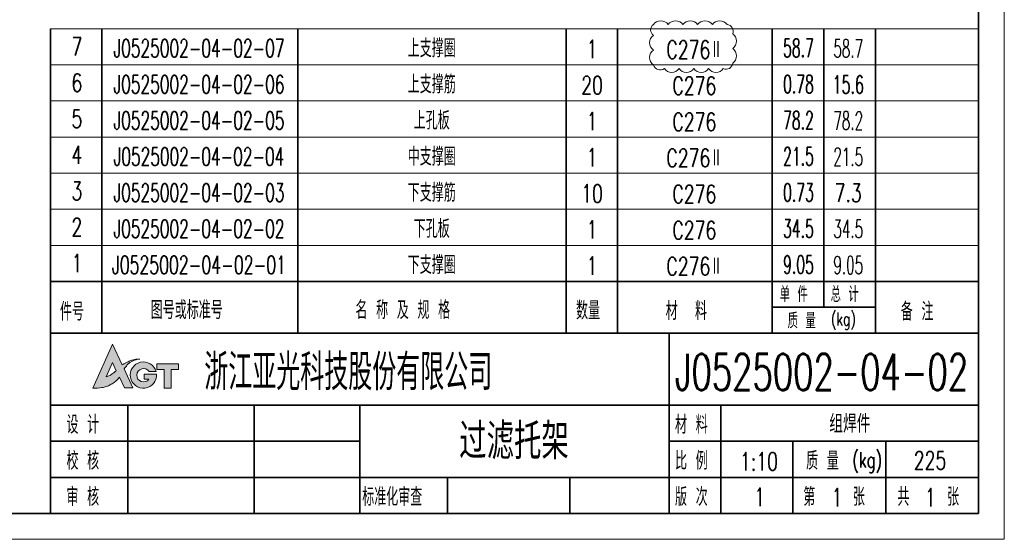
# Model space of a CAD drawing. Header units: millimetres. Extents: x -250 to 3950, y -50 to 2920.
# Tile 5 of 8: x 2040 to 3950, y -50 to 958. Entities that reach past the tile are written whole.
import ezdxf
from ezdxf.enums import TextEntityAlignment as Align

# ---------------------------------------------------------------- set-up
doc = ezdxf.new("R2010")
doc.units = ezdxf.units.MM
doc.header["$LTSCALE"] = 3
doc.linetypes.add('DASHED', pattern=[19.05, 12.7, -6.35])
doc.layers.add('YGJ不打印图层', color=250, linetype='Continuous', lineweight=35, plot=False)
for name, color, linetype, lineweight in [('YGJ波浪线', 3, 'Continuous', 15), ('YGJ粗实线', 7, 'Continuous', 35), ('YGJ细实线', 3, 'Continuous', 15), ('YGJ细虚线', 2, 'DASHED', 15)]:
    doc.layers.add(name, color=color, linetype=linetype, lineweight=lineweight)
doc.styles.add('标准', font='romans.shx', dxfattribs={"width": 0.7, "bigfont": 'hzdx.shx'})

# ---------------------------------------------------------------- blocks, each defined once
blk = doc.blocks.new('*U142')
at = {"layer": 'YGJ粗实线'}
for p in [(390, 287), (0, 0)]:
    blk.add_line(p, (390, 0), dxfattribs=at)
at = {"layer": 'YGJ细实线'}
for p in [(395, 292), (-25, -5)]:
    blk.add_line(p, (395, -5), dxfattribs=at)
blk = doc.blocks.new('图标')
at = {"layer": 'YGJ细实线', "true_color": 0x0194a4}
h = blk.add_hatch(color=134, dxfattribs=at)
h.dxf.hatch_style = 1
edge = h.paths.add_edge_path()
edge.add_line((3171, -778.12), (3171.97, -780.18))
edge.add_line((3171.97, -780.18), (3173.62, -780.18))
edge.add_line((3173.62, -780.18), (3171.94, -776.47))
edge.add_spline(control_points=[(3171.94, -776.47), (3172.04, -776.33), (3172.28, -776.01), (3172.66, -775.54), (3173.17, -775.17), (3173.69, -774.88), (3174.3, -774.67), (3174.74, -774.61), (3174.99, -774.57)], knot_values=[0, 0, 0, 0, 0.506127, 1.21303, 1.808166, 2.393737, 2.961146, 3.730688, 3.730688, 3.730688, 3.730688], degree=3, periodic=0)
edge.add_spline(control_points=[(3174.99, -774.57), (3174.82, -774.57), (3174.47, -774.56), (3173.96, -774.65), (3173.44, -774.78), (3172.96, -774.98), (3172.46, -775.19), (3172.01, -775.44), (3171.7, -775.62), (3171.54, -775.71)], knot_values=[0, 0, 0, 0, 0.51474, 1.050592, 1.532108, 2.126606, 2.609842, 3.144291, 3.68733, 3.68733, 3.68733, 3.68733], degree=3, periodic=0)
edge.add_line((3171.54, -775.71), (3169.66, -771.68))
edge.add_line((3169.66, -771.68), (3165.83, -780.24))
edge.add_spline(control_points=[(3165.83, -780.24), (3166.43, -780.23), (3167.33, -780.21), (3168.46, -779.89), (3169.27, -779.6), (3169.96, -779.12), (3170.58, -778.65), (3170.88, -778.27), (3171, -778.12)], knot_values=[0, 0, 0, 0, 1.794018, 2.686483, 3.50397, 4.356695, 5.212459, 5.80159, 5.80159, 5.80159, 5.80159], degree=3, periodic=0)
edge = h.paths.add_edge_path(flags=16)
edge.add_spline(control_points=[(3170.4, -776.84), (3170.28, -776.94), (3170.07, -777.1), (3169.76, -777.36), (3169.45, -777.56), (3169.12, -777.78), (3168.79, -777.93), (3168.56, -777.98), (3168.46, -778.01)], knot_values=[0, 0, 0, 0, 0.461656, 0.781514, 1.214544, 1.57739, 1.966104, 2.284035, 2.284035, 2.284035, 2.284035], degree=3, periodic=0)
edge.add_line((3168.46, -778.01), (3169.69, -775.27))
edge.add_line((3169.69, -775.27), (3170.4, -776.84))
h = blk.add_hatch(color=134, dxfattribs=at)
h.dxf.hatch_style = 1
h.paths.add_polyline_path([(3178.21, -777.51), (3175.84, -777.51), (3175.84, -778.49), (3176.72, -778.49, -3.223034), (3176.78, -777.02), (3178.12, -777.02, 2.021246), (3175.66, -780.24, 0.434957)])
h = blk.add_hatch(color=134, dxfattribs=at)
h.dxf.hatch_style = 1
h.paths.add_polyline_path([(3178.27, -776.35), (3178.27, -776.62), (3179.71, -776.62), (3179.71, -780.24), (3181.02, -780.24), (3181.02, -776.62), (3182.47, -776.62), (3182.47, -775.51), (3178.27, -775.51)])
at = {"layer": 'YGJ细实线', "color": 134, "true_color": 0x0194a4}
for p, q in [((3165.83, -780.24), (3169.66, -771.68)), ((3171.54, -775.71), (3169.66, -771.68)), ((3168.46, -778.01), (3169.69, -775.27)), ((3170.4, -776.84), (3169.69, -775.27)), ((3173.62, -780.18), (3171.94, -776.47)), ((3176.78, -777.02), (3178.12, -777.02)), ((3178.27, -775.51), (3182.47, -775.51)), ((3178.27, -775.51), (3178.27, -776.35)), ((3178.27, -775.51), (3178.27, -776.62)), ((3178.27, -776.62), (3179.71, -776.62)), ((3179.71, -776.62), (3179.71, -780.24)), ((3181.02, -776.62), (3182.47, -776.62)), ((3181.02, -776.62), (3181.02, -780.24)), ((3182.47, -775.51), (3182.47, -776.62)), ((3171.97, -780.18), (3171, -778.12)), ((3175.84, -778.49), (3175.84, -777.51)), ((3175.84, -777.51), (3178.21, -777.51)), ((3175.84, -778.49), (3176.72, -778.49)), ((3171.97, -780.18), (3173.62, -780.18)), ((3179.71, -780.24), (3181.02, -780.24))]:
    blk.add_line(p, q, dxfattribs=at)
for centre, radius, start, end in [((3175.66, -777.69), 2.55, 15.2946, 4.0279), ((3175.68, -777.72), 1.3, 32.4416, 323.4921)]:
    blk.add_arc(centre, radius, start, end, dxfattribs=at)
for points in [[(3171.54, -775.71), (3172.01, -775.44), (3172.48, -775.19), (3172.92, -774.99), (3173.48, -774.78), (3173.95, -774.66), (3174.48, -774.58), (3174.99, -774.57)], [(3174.99, -774.57), (3174.23, -774.71), (3173.7, -774.9), (3173.18, -775.17), (3172.71, -775.53), (3172.24, -776.07), (3171.94, -776.47)], [(3168.46, -778.01), (3168.77, -777.92), (3169.12, -777.77), (3169.43, -777.57), (3169.79, -777.33), (3170.03, -777.13), (3170.4, -776.84)], [(3171, -778.12), (3170.62, -778.57), (3169.96, -779.12), (3169.24, -779.58), (3168.48, -779.88), (3167.62, -780.11), (3165.83, -780.24)]]:
    blk.add_spline(points, degree=3, dxfattribs=at)
blk = doc.blocks.new('HC_BTL_BLK')
at = {"layer": 'YGJ不打印图层'}
for p, q in [((-140.5, 21), (-140.5, 0)), ((-79.27, 7), (-79.27, 0))]:
    blk.add_line(p, q, dxfattribs=at)
at = {"layer": 'YGJ粗实线'}
for p, q in [((-180, 35), (0, 35)), ((-180, 35), (-180, 0)), ((-60, 35), (-60, 0)), ((0, 0), (0, 35)), ((-180, 21), (-60, 21)), ((-165, 21), (-165, 0)), ((-120, 21), (-120, 0)), ((-60, 21), (0, 21)), ((-50, 7), (-50, 21)), ((-120, 14), (-180, 14)), ((0, 14), (-60, 14)), ((-36, 7), (-36, 14)), ((-18, 7), (-18, 14)), ((-120, 7), (-180, 7)), ((-60, 7), (-120, 7)), ((-103, 7), (-103, 0)), ((0, 7), (-60, 7)), ((-60, 7), (-60, 0)), ((-60, 7), (-60, 0)), ((-50, 0), (-50, 7)), ((-36, 0), (-36, 7)), ((-18, 0), (-18, 7)), ((-180, 0), (0, 0))]:
    blk.add_line(p, q, dxfattribs=at)
at = {"layer": 'YGJ细实线'}
blk.add_blockref('图标', (-3337.63, 804.53), dxfattribs=at)
at = {"layer": 'YGJ粗实线', "style": '标准', "width": 0.7}
for s, height, p in [('设 计', 3.5, (-176.89, 15.48)), ('材 料', 3.5, (-58.86, 15.48)), ('校 核', 3.5, (-176.89, 8.48)), ('比 例', 3.5, (-58.86, 8.48)), ('质 量', 3.5, (-33.44, 8.48)), ('(kg)', 3, (-24.46, 8.9)), ('审 核', 3.5, (-176.89, 1.48)), ('标准化审查', 3.5, (-119.53, 1.48)), ('版 次', 3.5, (-58.86, 1.48)), ('第    张', 3.5, (-33.99, 1.48)), ('共    张', 3.5, (-15.73, 1.48))]:
    blk.add_text(s, height=height, dxfattribs=at).set_placement(p)
at = {"layer": 'YGJ粗实线', "style": '标准'}
for tag, p, width in [('设计', (-163.61, 15.42), 0.7), ('设计日期', (-139.9, 15.53), 0.5), ('校核', (-163.62, 8.27), 0.7), ('校核日期', (-139.91, 8.15), 0.5), ('审核', (-163.9, 1.17), 0.7), ('审核日期', (-139.93, 1.47), 0.5), ('标准化', (-102.02, 1.32), 0.7), ('标准化日期', (-78.22, 1.4), 0.5)]:
    blk.add_attdef(tag, p, '', height=3.5, dxfattribs=dict(at, width=width))
at = {"layer": 'YGJ细虚线', "style": '标准', "width": 0.7}
blk.add_text('浙江亚光科技股份有限公司', height=7, dxfattribs=at).set_placement((-150.17, 23.91))
at = {"layer": 'YGJ细虚线', "style": '标准'}
blk.add_attdef('图样代号', text='', height=7, dxfattribs=at).set_placement((-58.84, 23.93), (-2.02, 23.93), align=Align.FIT)
at = {"layer": 'YGJ细虚线', "color": 2, "style": '标准'}
blk.add_attdef('材料名称', text='', height=3.5, dxfattribs=at).set_placement((-48.51, 15.65), (-1.4, 15.65), align=Align.FIT)
at = {"layer": 'YGJ细虚线', "style": '标准'}
blk.add_attdef('图样名称', text='', height=7, rotation=359.9203, dxfattribs=at).set_placement((-118.11, 10.54), (-62.08, 10.46), align=Align.FIT)
at = {"layer": 'YGJ细虚线', "style": '标准', "width": 0.7}
for tag, p in [('比例', (-42.58, 8.34)), ('版本号', (-42.46, 1.45)), ('页码', (-27.44, 1.39)), ('页数', (-9.32, 1.39))]:
    blk.add_attdef(tag, text='', height=3.5, dxfattribs=at).set_placement(p, align=Align.CENTER)
at = {"layer": 'YGJ细虚线', "color": 2, "style": '标准', "width": 0.7}
blk.add_attdef('重量', text='', height=3.5, dxfattribs=at).set_placement((-9.41, 8.55), align=Align.CENTER)
blk = doc.blocks.new('mx$INVTITLE')
at = {"layer": 'YGJ粗实线'}
for p, q in [((0, 10), (-180, 10)), ((-180, 0), (-180, 10)), ((-170, 0), (-170, 10)), ((-132, 0), (-132, 10)), ((-80, 0), (-80, 10)), ((-70, 0), (-70, 10)), ((-40, 0), (-40, 10)), ((-30, 10), (-30, 5)), ((-20, 0), (-20, 10)), ((0, 0), (0, 10)), ((-20, 5), (-40, 5)), ((-180, 0), (0, 0))]:
    blk.add_line(p, q, dxfattribs=at)
at = {"layer": 'YGJ细虚线', "style": '标准', "width": 0.7}
for s, height, p in [('单 件', 3, (-38.56, 6)), ('总 计', 3, (-28.68, 6)), ('件号', 3.5, (-178.15, 2.41)), ('图号或标准号', 3.5, (-160.55, 2.7)), ('名 称 及 规 格', 3.5, (-120.84, 2.7)), ('数量', 3.5, (-78.06, 2.61)), ('材  料', 3.5, (-60.68, 2.54)), ('备 注', 3.5, (-15.07, 2.41)), ('质 量', 3, (-37.01, 0.89)), ('(kg)', 2.5, (-28.62, 1.48))]:
    blk.add_text(s, height=height, dxfattribs=at).set_placement(p)
blk = doc.blocks.new('mx')
for p, q in [((-170, 0), (-170, 7)), ((-132, 0), (-132, 7)), ((-80, 0), (-80, 7)), ((-70, 0), (-70, 7)), ((-40, 0), (-40, 7)), ((-30, 0), (-30, 7)), ((-20, 0), (-20, 7)), ((0, 0), (0, 7))]:
    blk.add_line(p, q)
at = {"layer": 'YGJ粗实线'}
blk.add_line((-180, 0), (-180, 7), dxfattribs=at)
at = {"layer": 'YGJ细实线'}
for p, q in [((0, 7), (-180, 7)), ((0, 0), (-180, 0))]:
    blk.add_line(p, q, dxfattribs=at)
at = {"layer": 'YGJ细虚线', "style": '标准', "width": 0.7}
for tag, p in [('序号', (-174.87, 1.79)), ('数量', (-74.95, 1.3)), ('单重', (-34.93, 1.51)), ('总重', (-25.27, 1.42))]:
    blk.add_attdef(tag, text='', height=3.5, dxfattribs=at).set_placement(p, align=Align.CENTER)
at = {"layer": 'YGJ细虚线', "style": '标准'}
for tag, p, p2 in [('图号或标准号', (-169.36, 1.46), (-133.02, 1.46)), ('名称及规格型号', (-130.92, 1.46), (-81.17, 1.46)), ('材料', (-69.2, 1.19), (-41.03, 1.19)), ('备注', (-19.06, 1.51), (-0.99, 1.51))]:
    blk.add_attdef(tag, text='', height=3.5, dxfattribs=at).set_placement(p, p2, align=Align.FIT)

msp = doc.modelspace()

# ---------------------------------------------------------------- linework, layer by layer
at = {"layer": 'YGJ细实线'}
msp.add_lwpolyline([(3269.474, 948.019, -0.5206), (3298.045, 948.019, -0.5206), (3326.616, 948.019, -0.5206), (3355.187, 948.019, -0.5206), (3383.758, 948.019, -0.5206), (3412.329, 948.019, -0.5206), (3423.165, 930.283, -0.5206), (3423.165, 901.712, -0.5206), (3423.165, 873.141, -0.5206), (3405.011, 862.725, -0.5206), (3376.44, 862.725, -0.5206), (3347.869, 862.725, -0.5206), (3319.298, 862.725, -0.5206), (3290.727, 862.725, -0.5206), (3269.474, 870.043, -0.5206), (3269.474, 898.614, -0.5206), (3269.474, 927.185, -0.5206), (3269.474, 948.019, -0.5206)], format="xyb", close=True, dxfattribs=at)

# ---------------------------------------------------------------- block references
at = {"layer": 'YGJ波浪线', "ltscale": 0.833333, "xscale": 10, "yscale": 10, "zscale": 10}
msp.add_blockref('*U142', (0, 0), dxfattribs=at)
at = {"layer": 'YGJ波浪线', "xscale": 10, "yscale": 10, "zscale": 10}
msp.add_blockref('mx$INVTITLE', (3900, 350), dxfattribs=at)
at = {"layer": 'YGJ波浪线', "ltscale": 0.833333}
ref = msp.add_blockref('HC_BTL_BLK', (3900, 0), dxfattribs=dict(at, xscale=10, yscale=10, zscale=10))
ref.add_attrib('图样名称', '过滤托架', dxfattribs={"layer": 'YGJ细虚线', "height": 70, "rotation": 359.920282, "style": '标准', "width": 0.8}).set_placement((2999.042, 105.015), align=Align.CENTER)
ref.add_attrib('图样代号', 'J0525002-04-02', dxfattribs={"layer": 'YGJ细虚线', "height": 70, "style": '标准', "width": 0.59805}).set_placement((3311.609, 239.321), (3879.756, 239.321), align=Align.FIT)
ref.add_attrib('比例', '1:10', dxfattribs={"layer": 'YGJ细虚线', "height": 35, "style": '标准', "width": 0.7}).set_placement((3474.219, 83.398), align=Align.CENTER)
ref.add_attrib('页码', '1', dxfattribs={"layer": 'YGJ细虚线', "height": 35, "style": '标准', "width": 0.7}).set_placement((3625.559, 13.904), align=Align.CENTER)
ref.add_attrib('页数', '1', dxfattribs={"layer": 'YGJ细虚线', "height": 35, "style": '标准', "width": 0.7}).set_placement((3806.753, 13.904), align=Align.CENTER)
ref.add_attrib('版本号', '1', dxfattribs={"layer": 'YGJ细虚线', "height": 35, "style": '标准', "width": 0.7}).set_placement((3475.425, 14.538), align=Align.CENTER)
ref.add_attrib('材料名称', '组焊件', dxfattribs={"layer": 'YGJ细虚线', "color": 2, "height": 35, "style": '标准', "width": 0.8}).set_placement((3650.442, 156.54), align=Align.CENTER)
ref.add_attrib('重量', '225', dxfattribs={"layer": 'YGJ细虚线', "color": 2, "height": 35, "style": '标准', "width": 0.7}).set_placement((3805.898, 85.502), align=Align.CENTER)
at = {"layer": 'YGJ粗实线'}
ref = msp.add_blockref('mx', (3900, 870), dxfattribs=dict(at, xscale=10, yscale=10, zscale=10))
ref.add_attrib('序号', '7', dxfattribs={"layer": 'YGJ细虚线', "height": 35, "style": '标准', "width": 0.7}).set_placement((2151.304, 887.868), align=Align.CENTER)
ref.add_attrib('图号或标准号', 'J0525002-04-02-07', dxfattribs={"layer": 'YGJ细虚线', "height": 35, "style": '标准', "width": 0.624821}).set_placement((2388.074, 884.647), align=Align.CENTER)
ref.add_attrib('名称及规格型号', '上支撑圈', dxfattribs={"layer": 'YGJ细虚线', "height": 35, "style": '标准', "width": 0.7}).set_placement((2839.573, 884.637), align=Align.CENTER)
ref.add_attrib('数量', '1', dxfattribs={"layer": 'YGJ细虚线', "height": 35, "style": '标准', "width": 0.7}).set_placement((3150.461, 883.012), align=Align.CENTER)
ref.add_attrib('材料', 'C276Ⅱ', dxfattribs={"layer": 'YGJ细虚线', "height": 35, "style": '标准', "width": 0.7}).set_placement((3348.891, 881.909), align=Align.CENTER)
ref.add_attrib('单重', '58.7', dxfattribs={"layer": 'YGJ细虚线', "height": 35, "style": '标准', "width": 0.568174}).set_placement((3550.727, 885.115), align=Align.CENTER)
ref.add_attrib('总重', '58.7', dxfattribs={"layer": 'YGJ细虚线', "height": 35, "style": '标准', "width": 0.548832}).set_placement((3647.309, 884.239), align=Align.CENTER)
ref = msp.add_blockref('mx', (3900, 800), dxfattribs=dict(at, xscale=10, yscale=10, zscale=10))
ref.add_attrib('序号', '6', dxfattribs={"layer": 'YGJ细虚线', "height": 35, "style": '标准', "width": 0.7}).set_placement((2151.304, 817.868), align=Align.CENTER)
ref.add_attrib('图号或标准号', 'J0525002-04-02-06', dxfattribs={"layer": 'YGJ细虚线', "height": 35, "style": '标准', "width": 0.624821}).set_placement((2388.074, 814.647), align=Align.CENTER)
ref.add_attrib('名称及规格型号', '上支撑筋', dxfattribs={"layer": 'YGJ细虚线', "height": 35, "style": '标准', "width": 0.7}).set_placement((2839.573, 814.637), align=Align.CENTER)
ref.add_attrib('数量', '20', dxfattribs={"layer": 'YGJ细虚线', "height": 35, "style": '标准', "width": 0.7}).set_placement((3150.461, 813.012), align=Align.CENTER)
ref.add_attrib('材料', 'C276', dxfattribs={"layer": 'YGJ细虚线', "height": 35, "style": '标准', "width": 0.7}).set_placement((3348.891, 811.909), align=Align.CENTER)
ref.add_attrib('单重', '0.78', dxfattribs={"layer": 'YGJ细虚线', "height": 35, "style": '标准', "width": 0.568174}).set_placement((3550.727, 815.115), align=Align.CENTER)
ref.add_attrib('总重', '15.6', dxfattribs={"layer": 'YGJ细虚线', "height": 35, "style": '标准', "width": 0.575824}).set_placement((3647.309, 814.239), align=Align.CENTER)
ref = msp.add_blockref('mx', (3900, 730), dxfattribs=dict(at, xscale=10, yscale=10, zscale=10))
ref.add_attrib('序号', '5', dxfattribs={"layer": 'YGJ细虚线', "height": 35, "style": '标准', "width": 0.7}).set_placement((2151.304, 747.868), align=Align.CENTER)
ref.add_attrib('图号或标准号', 'J0525002-04-02-05', dxfattribs={"layer": 'YGJ细虚线', "height": 35, "style": '标准', "width": 0.624821}).set_placement((2388.074, 744.647), align=Align.CENTER)
ref.add_attrib('名称及规格型号', '上孔板', dxfattribs={"layer": 'YGJ细虚线', "height": 35, "style": '标准', "width": 0.7}).set_placement((2839.573, 744.637), align=Align.CENTER)
ref.add_attrib('数量', '1', dxfattribs={"layer": 'YGJ细虚线', "height": 35, "style": '标准', "width": 0.7}).set_placement((3150.461, 743.012), align=Align.CENTER)
ref.add_attrib('材料', 'C276', dxfattribs={"layer": 'YGJ细虚线', "height": 35, "style": '标准', "width": 0.7}).set_placement((3348.891, 741.909), align=Align.CENTER)
ref.add_attrib('单重', '78.2', dxfattribs={"layer": 'YGJ细虚线', "height": 35, "style": '标准', "width": 0.568174}).set_placement((3550.727, 745.115), align=Align.CENTER)
ref.add_attrib('总重', '78.2', dxfattribs={"layer": 'YGJ细虚线', "height": 35, "style": '标准', "width": 0.548832}).set_placement((3647.309, 744.239), align=Align.CENTER)
ref = msp.add_blockref('mx', (3900, 660), dxfattribs=dict(at, xscale=10, yscale=10, zscale=10))
ref.add_attrib('序号', '4', dxfattribs={"layer": 'YGJ细虚线', "height": 35, "style": '标准', "width": 0.7}).set_placement((2151.304, 677.868), align=Align.CENTER)
ref.add_attrib('图号或标准号', 'J0525002-04-02-04', dxfattribs={"layer": 'YGJ细虚线', "height": 35, "style": '标准', "width": 0.623036}).set_placement((2388.074, 674.647), align=Align.CENTER)
ref.add_attrib('名称及规格型号', '中支撑圈', dxfattribs={"layer": 'YGJ细虚线', "height": 35, "style": '标准', "width": 0.7}).set_placement((2839.573, 674.637), align=Align.CENTER)
ref.add_attrib('数量', '1', dxfattribs={"layer": 'YGJ细虚线', "height": 35, "style": '标准', "width": 0.7}).set_placement((3150.461, 673.012), align=Align.CENTER)
ref.add_attrib('材料', 'C276Ⅱ', dxfattribs={"layer": 'YGJ细虚线', "height": 35, "style": '标准', "width": 0.7}).set_placement((3348.891, 671.909), align=Align.CENTER)
ref.add_attrib('单重', '21.5', dxfattribs={"layer": 'YGJ细虚线', "height": 35, "style": '标准', "width": 0.568174}).set_placement((3550.727, 675.115), align=Align.CENTER)
ref.add_attrib('总重', '21.5', dxfattribs={"layer": 'YGJ细虚线', "height": 35, "style": '标准', "width": 0.548832}).set_placement((3647.309, 674.239), align=Align.CENTER)
ref = msp.add_blockref('mx', (3900, 590), dxfattribs=dict(at, xscale=10, yscale=10, zscale=10))
ref.add_attrib('序号', '3', dxfattribs={"layer": 'YGJ细虚线', "height": 35, "style": '标准', "width": 0.7}).set_placement((2151.304, 607.868), align=Align.CENTER)
ref.add_attrib('图号或标准号', 'J0525002-04-02-03', dxfattribs={"layer": 'YGJ细虚线', "height": 35, "style": '标准', "width": 0.624821}).set_placement((2388.074, 604.647), align=Align.CENTER)
ref.add_attrib('名称及规格型号', '下支撑筋', dxfattribs={"layer": 'YGJ细虚线', "height": 35, "style": '标准', "width": 0.7}).set_placement((2839.573, 604.637), align=Align.CENTER)
ref.add_attrib('数量', '10', dxfattribs={"layer": 'YGJ细虚线', "height": 35, "style": '标准', "width": 0.7}).set_placement((3150.461, 603.012), align=Align.CENTER)
ref.add_attrib('材料', 'C276', dxfattribs={"layer": 'YGJ细虚线', "height": 35, "style": '标准', "width": 0.7}).set_placement((3348.891, 601.909), align=Align.CENTER)
ref.add_attrib('单重', '0.73', dxfattribs={"layer": 'YGJ细虚线', "height": 35, "style": '标准', "width": 0.568174}).set_placement((3550.727, 605.115), align=Align.CENTER)
ref.add_attrib('总重', '7.3', dxfattribs={"layer": 'YGJ细虚线', "height": 35, "style": '标准', "width": 0.7}).set_placement((3647.309, 604.239), align=Align.CENTER)
ref = msp.add_blockref('mx', (3900, 520), dxfattribs=dict(at, xscale=10, yscale=10, zscale=10))
ref.add_attrib('序号', '2', dxfattribs={"layer": 'YGJ细虚线', "height": 35, "style": '标准', "width": 0.7}).set_placement((2151.304, 537.868), align=Align.CENTER)
ref.add_attrib('图号或标准号', 'J0525002-04-02-02', dxfattribs={"layer": 'YGJ细虚线', "height": 35, "style": '标准', "width": 0.624821}).set_placement((2388.074, 534.647), align=Align.CENTER)
ref.add_attrib('名称及规格型号', '下孔板', dxfattribs={"layer": 'YGJ细虚线', "height": 35, "style": '标准', "width": 0.7}).set_placement((2839.573, 534.637), align=Align.CENTER)
ref.add_attrib('数量', '1', dxfattribs={"layer": 'YGJ细虚线', "height": 35, "style": '标准', "width": 0.7}).set_placement((3150.461, 533.012), align=Align.CENTER)
ref.add_attrib('材料', 'C276', dxfattribs={"layer": 'YGJ细虚线', "height": 35, "style": '标准', "width": 0.7}).set_placement((3348.891, 531.909), align=Align.CENTER)
ref.add_attrib('单重', '34.5', dxfattribs={"layer": 'YGJ细虚线', "height": 35, "style": '标准', "width": 0.568174}).set_placement((3550.727, 535.115), align=Align.CENTER)
ref.add_attrib('总重', '34.5', dxfattribs={"layer": 'YGJ细虚线', "height": 35, "style": '标准', "width": 0.548832}).set_placement((3647.309, 534.239), align=Align.CENTER)
ref = msp.add_blockref('mx', (3900, 450), dxfattribs=dict(at, xscale=10, yscale=10, zscale=10))
ref.add_attrib('序号', '1', dxfattribs={"layer": 'YGJ细虚线', "height": 35, "style": '标准', "width": 0.7}).set_placement((2151.304, 467.868), align=Align.CENTER)
ref.add_attrib('图号或标准号', 'J0525002-04-02-01', dxfattribs={"layer": 'YGJ细虚线', "height": 35, "style": '标准', "width": 0.635751}).set_placement((2388.074, 464.647), align=Align.CENTER)
ref.add_attrib('名称及规格型号', '下支撑圈', dxfattribs={"layer": 'YGJ细虚线', "height": 35, "style": '标准', "width": 0.7}).set_placement((2839.573, 464.637), align=Align.CENTER)
ref.add_attrib('数量', '1', dxfattribs={"layer": 'YGJ细虚线', "height": 35, "style": '标准', "width": 0.7}).set_placement((3150.461, 463.012), align=Align.CENTER)
ref.add_attrib('材料', 'C276Ⅱ', dxfattribs={"layer": 'YGJ细虚线', "height": 35, "style": '标准', "width": 0.7}).set_placement((3348.891, 461.909), align=Align.CENTER)
ref.add_attrib('单重', '9.05', dxfattribs={"layer": 'YGJ细虚线', "height": 35, "style": '标准', "width": 0.568174}).set_placement((3550.727, 465.115), align=Align.CENTER)
ref.add_attrib('总重', '9.05', dxfattribs={"layer": 'YGJ细虚线', "height": 35, "style": '标准', "width": 0.548832}).set_placement((3647.309, 464.239), align=Align.CENTER)

doc.saveas('drawing.dxf')
